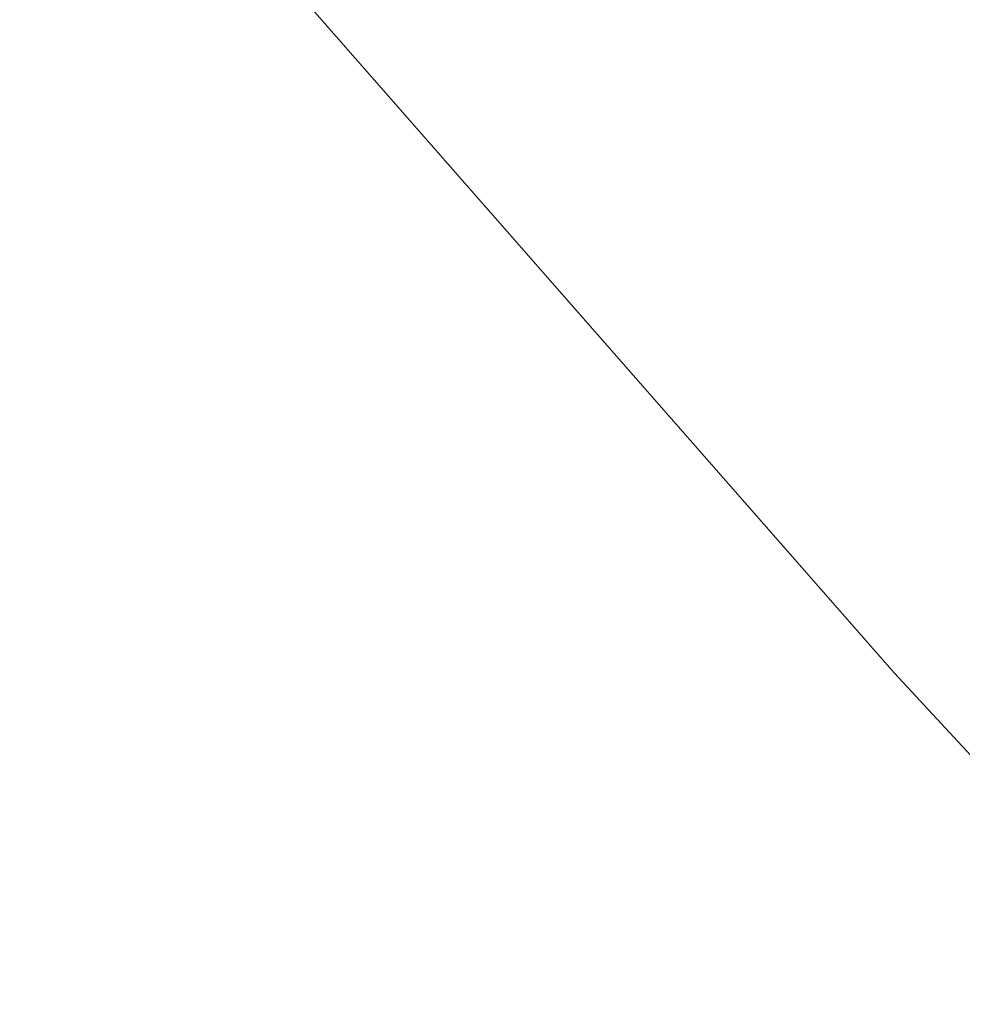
# Model space of a CAD drawing. Header units: millimetres. Extents: x 8 to 846, y 12 to 2113.
# Tile 114 of 256: x 712.793 to 712.993, y 693.883 to 694.092. Entities that reach past the tile are written whole.
import ezdxf

# ---------------------------------------------------------------- set-up
doc = ezdxf.new("R2010")
doc.units = ezdxf.units.MM

msp = doc.modelspace()

# ---------------------------------------------------------------- linework, layer by layer
at = {"color": 8, "linetype": 'Continuous', "lineweight": 0, "flags": 128}
msp.add_lwpolyline([(712.50107, 694.54734), (712.61263, 694.39553), (712.72981, 694.24541), (712.85205, 694.0977), (712.97878, 693.95309), (713.10938, 693.81227), (713.24324, 693.67592), (713.37971, 693.54469)], dxfattribs=at)
at = {"color": 8, "linetype": 'Continuous', "lineweight": 0}
msp.add_open_spline([(711.25162, 697.77377), (711.24276, 697.80106), (711.20268, 697.92464), (711.15932, 698.13093), (711.11814, 698.39236), (711.10385, 698.63702), (711.11324, 698.86511), (711.14989, 699.09218), (711.22045, 699.31173), (711.33335, 699.51457), (711.48224, 699.68287), (711.65456, 699.80515), (711.84074, 699.88832), (712.03349, 699.93966), (712.24497, 699.96581), (712.47361, 699.967), (712.73792, 699.94134), (713.04095, 699.88195), (713.38485, 699.78042), (713.74418, 699.64236), (714.09139, 699.47948), (714.42087, 699.3009), (714.73024, 699.11381), (715.04233, 698.90654), (715.35505, 698.68076), (715.6919, 698.41798), (716.05018, 698.11514), (716.42509, 697.7694), (716.78641, 697.40675), (717.13046, 697.02951), (717.45397, 696.6413), (717.75468, 696.24535), (718.03067, 695.84529), (718.27867, 695.44552), (718.49725, 695.04941), (718.68305, 694.66039), (718.83724, 694.28151), (718.90846, 694.04249), (718.94396, 693.92335)], degree=3, knots=[0, 0, 0, 0, 0.007026, 0.031807, 0.056659, 0.08155, 0.106299, 0.131133, 0.162172, 0.193156, 0.224389, 0.255475, 0.280325, 0.305279, 0.330252, 0.355049, 0.379949, 0.410956, 0.441886, 0.472922, 0.50373, 0.528351, 0.553146, 0.578051, 0.602833, 0.627733, 0.65883, 0.689802, 0.720931, 0.751735, 0.782546, 0.813583, 0.844502, 0.875505, 0.906592, 0.937597, 0.968897, 1, 1, 1, 1], dxfattribs=at)

doc.saveas('drawing.dxf')
